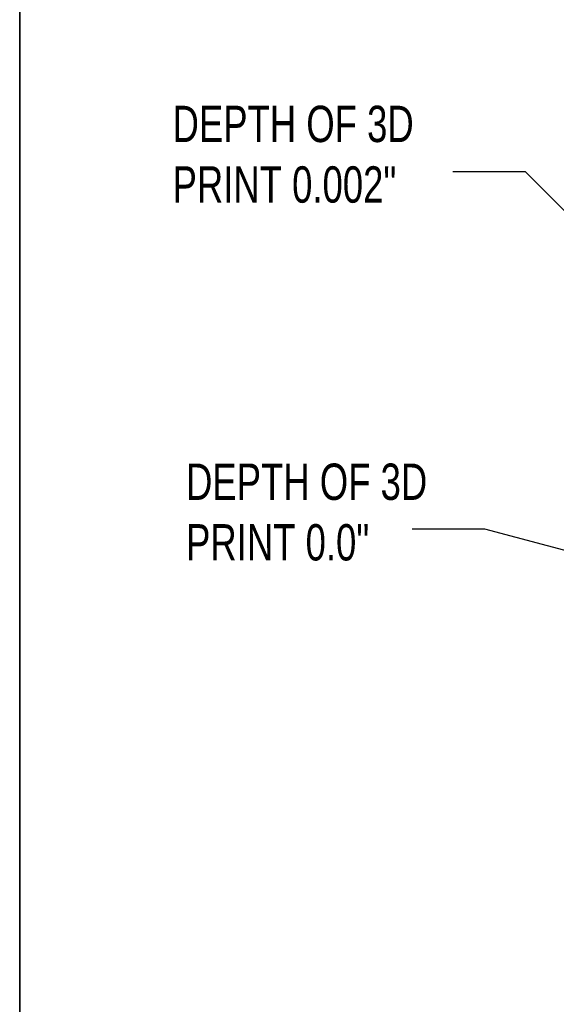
# Model space of a CAD drawing. Header units: inches. Extents: x 0.1 to 87.3, y 0.1 to 33.9.
# Tile 64 of 164: x 22.3 to 24.1, y 6.3 to 9.7. Entities that reach past the tile are written whole.
import ezdxf

# ---------------------------------------------------------------- set-up
doc = ezdxf.new("R2010")
doc.units = ezdxf.units.IN
doc.header["$MEASUREMENT"] = 0
doc.layers.add('BOARDER_2', color=5, linetype='Continuous', lineweight=35)
doc.layers.add('NOTES', color=5, linetype='Continuous')
doc.styles.add('SLDTEXTSTYLE0', font='TXT', dxfattribs={"width": 0.75})
doc.dimstyles.new('SLDDIMSTYLE4', dxfattribs={"dimtxt": 0.18, "dimasz": 0.13, "dimexe": 0, "dimexo": 0.0625, "dimgap": 0, "dimtad": 0, "dimtih": 1, "dimtoh": 1, "dimdec": 0, "dimrnd": 1e-09, "dimzin": 0, "dimdsep": 46, "dimtxsty": 'Standard', "dimsah": 1, "dimcen": 0.09, "dimadec": 0, "dimazin": 0, "dimtfac": 0.13, "dimtdec": 0, "dimtofl": 0, "dimtmove": 0, "dimatfit": 3, "dimfxl": 1, "dimfrac": 2, "dimtolj": 1, "dimtzin": 0, "dimarcsym": 0})

msp = doc.modelspace()

# ---------------------------------------------------------------- linework, layer by layer
at = {"layer": 'BOARDER_2'}
msp.add_line((22.290131, 13.679154), (22.290131, 1.721149), dxfattribs=at)

# ---------------------------------------------------------------- texts
at = {"layer": 'NOTES', "char_height": 0.125, "attachment_point": 1, "style": 'SLDTEXTSTYLE0'}
for s, insert in [('DEPTH OF 3D ^JPRINT 0.002"', (22.815615, 9.363955)), ('DEPTH OF 3D ^JPRINT 0.0"', (22.862001, 8.133453))]:
    msp.add_mtext(s, dxfattribs=dict(at, insert=insert))

# ---------------------------------------------------------------- leaders
at = {"layer": 'NOTES'}
for points in [[(24.912082, 8.245543), (24.029034, 9.136922), (23.779034, 9.136922)], [(24.780055, 7.671108), (23.889014, 7.907605), (23.639014, 7.907605)]]:
    msp.add_leader(points, dimstyle='SLDDIMSTYLE4', dxfattribs=at)

doc.saveas('drawing.dxf')
